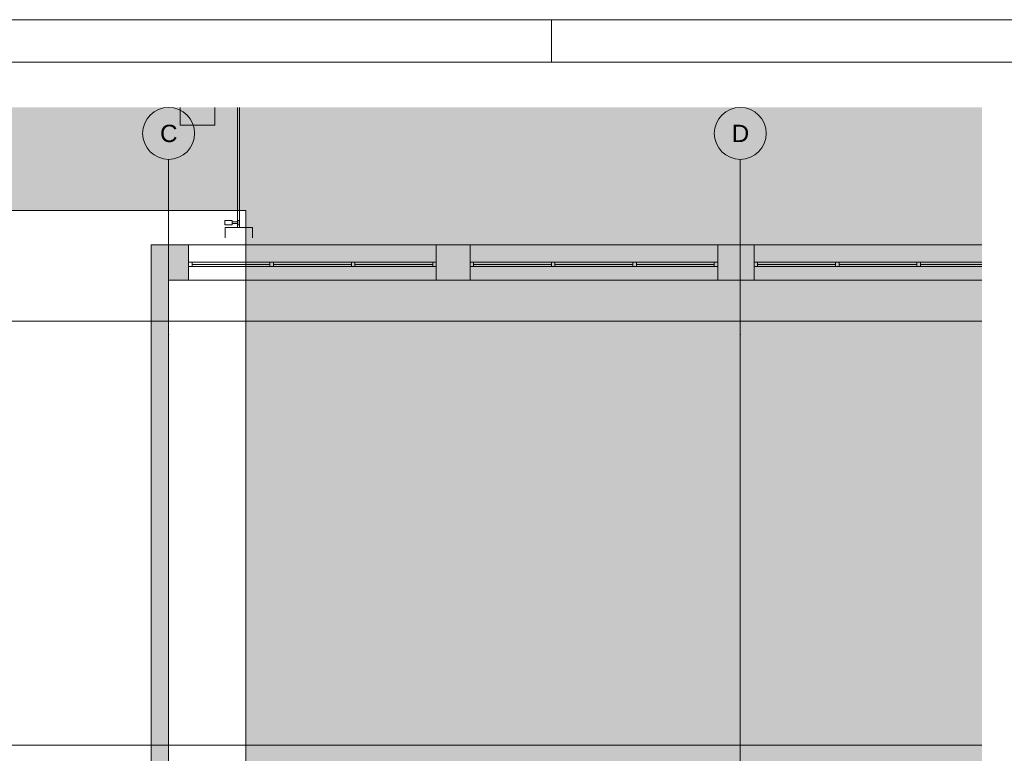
# Paper-space layout 'A-52 WYKOŃCZENIA ŚCIAN - PIĘTRO 7' of a CAD drawing. Header units: millimetres. Extents: x 0 to 420, y 0 to 297.
# Tile 9 of 11: x 179 to 292, y 212 to 297. Entities that reach past the tile are written whole.
import ezdxf
from ezdxf.xclip import XClip

# ---------------------------------------------------------------- set-up
doc = ezdxf.new("R2010")
doc.units = ezdxf.units.MM
doc.header["$MEASUREMENT"] = 0
doc.header["$XCLIPFRAME"] = 0
doc.linetypes.add('DASHDOTX2', pattern=[1000, 500, -250, 0, -250])
doc.linetypes.add('PRZERYWANA_DU_A', pattern=[550, 350, -200])
for name, color, linetype, lineweight in [('0_Nr_pióra__2', 8, 'Continuous', 13), ('A_Arkusz_Nr_pióra__1', 7, 'Continuous', 20), ('A_podkład_Nr_pióra__2', 8, 'Continuous', 13), ('A_ściany_Nr_pióra__1', 7, 'Continuous', 20)]:
    doc.layers.add(name, color=color, linetype=linetype, lineweight=lineweight)
for name, color, linetype, lineweight, true_color in [('A_Arkusz_Nr_pióra__237', 7, 'Continuous', 5, 0x343434), ('A_osie_Nr_pióra__16', 7, 'Continuous', 5, 0x0f0f0f), ('A_osie_Nr_pióra__76', 7, 'Continuous', 5, 0x2d2d2d), ('A_ściany_Nr_pióra__19', 7, 'Continuous', 5, 0x191919), ('Okna Archicada_Nr_pióra__19', 7, 'Continuous', 5, 0x191919)]:
    doc.layers.add(name, color=color, linetype=linetype, lineweight=lineweight, true_color=true_color)
doc.layers.add('A_podrys', color=7, linetype='Continuous')
doc.layers.add('A_ściany', color=7, linetype='Continuous')
doc.styles.add('STYL_AUTOMATYCZNY_1', font='arial.ttf')

# ---------------------------------------------------------------- blocks, each defined once
blk = doc.blocks.new('Rysunek_1_1', base_point=(-1579.51, -267.92))
at = {"linetype": 'Continuous', "lineweight": 0, "true_color": 0x484848}
blk.add_hatch(color=251, dxfattribs=at).paths.add_polyline_path([(39.23, 111.16), (47.61, 111.16), (47.61, 274.97), (204.68, 274.97), (204.68, 206.16), (289.68, 206.16), (289.68, 286.86), (39.23, 286.86)])
at = {"layer": 'A_ściany', "linetype": 'Continuous', "lineweight": 0, "true_color": 0x000000}
for points in [[(195.78, 204.07), (195.78, 266.92), (193.78, 270.97), (193.78, 202.04)], [(198.08, 266.92), (198.08, 270.97), (193.78, 270.97), (195.78, 266.92)], [(230.58, 266.92), (230.58, 270.97), (226.68, 270.97), (226.68, 266.92)], [(263.38, 266.92), (263.38, 270.97), (259.18, 270.97), (259.18, 266.92)]]:
    blk.add_hatch(color=18, dxfattribs=at).paths.add_polyline_path(points)
at = {"layer": '0_Nr_pióra__2', "color": 8, "linetype": 'PRZERYWANA_DU_A', "lineweight": 13, "flags": 128}
blk.add_lwpolyline([(289.68, 206.16), (204.68, 206.16), (204.68, 274.97), (47.61, 274.97), (47.61, 111.16)], dxfattribs=at)
at = {"layer": 'A_osie_Nr_pióra__16', "color": 250, "linetype": 'DASHDOTX2', "lineweight": 5, "true_color": 0x0f0f0f}
for p, q in [((195.78, 260.61), (195.78, 280.86)), ((261.78, 260.61), (261.78, 280.86)), ((289.68, 262.16), (65.48, 262.16)), ((195.78, 260.61), (195.78, 111.16)), ((261.78, 260.61), (261.78, 111.16)), ((289.68, 213.16), (65.48, 213.16))]:
    blk.add_line(p, q, dxfattribs=at)
for p in [(195.78, 260.61), (195.78, 260.61), (261.78, 260.61), (261.78, 260.61)]:
    blk.add_point(p, dxfattribs=at)
at = {"layer": 'A_osie_Nr_pióra__76', "color": 250, "linetype": 'Continuous', "lineweight": 5, "true_color": 0x2d2d2d}
for centre in [(195.78, 283.86), (261.78, 283.86)]:
    blk.add_circle(centre, 3, dxfattribs=at)
at = {"layer": 'A_podkład_Nr_pióra__2', "color": 8, "linetype": 'Continuous', "lineweight": 13}
for p, q in [((197.12, 286.86), (197.12, 284.83)), ((201.12, 284.83), (201.12, 286.86)), ((203.72, 286.86), (203.72, 272.98)), ((203.97, 272.98), (203.97, 286.86)), ((197.12, 284.83), (201.12, 284.83)), ((202.28, 273.29), (202.28, 273.81)), ((202.28, 273.81), (203.1, 273.81)), ((203.1, 273.29), (202.28, 273.29)), ((202.32, 271.78), (202.32, 272.98)), ((205.47, 272.98), (202.32, 272.98)), ((203.1, 273.81), (203.1, 273.29)), ((203.1, 273.65), (203.72, 273.65)), ((203.72, 273.45), (203.1, 273.45)), ((203.92, 273.81), (203.72, 273.81)), ((203.72, 273.29), (203.92, 273.29)), ((203.92, 273.29), (203.92, 273.81)), ((205.47, 272.98), (205.47, 271.78))]:
    blk.add_line(p, q, dxfattribs=at)
at = {"layer": 'A_ściany_Nr_pióra__1', "color": 7, "linetype": 'Continuous', "lineweight": 20}
for p, q in [((198.08, 270.97), (198.08, 266.92)), ((226.68, 270.97), (226.68, 266.92)), ((230.58, 270.97), (230.58, 266.92)), ((259.18, 270.97), (259.18, 266.92)), ((263.38, 270.97), (263.38, 266.92))]:
    blk.add_line(p, q, dxfattribs=at)
at = {"layer": 'A_ściany_Nr_pióra__1', "color": 7, "linetype": 'Continuous', "lineweight": 20, "flags": 128}
for points in [[(193.78, 270.97), (193.78, 202.04)], [(198.08, 270.97), (193.78, 270.97)], [(230.58, 270.97), (226.68, 270.97)], [(263.38, 270.97), (259.18, 270.97)], [(195.78, 204.07), (195.78, 266.92)], [(195.78, 266.92), (198.08, 266.92)], [(226.68, 266.92), (230.58, 266.92)], [(259.18, 266.92), (263.38, 266.92)]]:
    blk.add_lwpolyline(points, dxfattribs=at)
at = {"layer": 'A_ściany_Nr_pióra__19', "color": 250, "linetype": 'Continuous', "lineweight": 5, "true_color": 0x191919}
for p, q in [((226.68, 270.97), (198.08, 270.97)), ((259.18, 270.97), (230.58, 270.97)), ((289.68, 270.97), (263.38, 270.97)), ((198.08, 266.92), (226.68, 266.92)), ((230.58, 266.92), (259.18, 266.92)), ((263.38, 266.92), (289.68, 266.92))]:
    blk.add_line(p, q, dxfattribs=at)
at = {"layer": 'Okna Archicada_Nr_pióra__19', "color": 250, "linetype": 'Continuous', "lineweight": 5, "true_color": 0x191919}
for p, q in [((226.68, 268.97), (198.08, 268.97)), ((198.08, 268.97), (198.08, 268.47)), ((198.08, 268.47), (226.68, 268.47)), ((198.48, 268.97), (198.48, 268.47)), ((198.48, 268.72), (207.48, 268.72)), ((207.48, 268.97), (207.48, 268.47)), ((207.88, 268.97), (207.88, 268.47)), ((207.88, 268.72), (216.88, 268.72)), ((216.88, 268.97), (216.88, 268.47)), ((217.28, 268.97), (217.28, 268.47)), ((217.28, 268.72), (226.28, 268.72)), ((226.28, 268.97), (226.28, 268.47)), ((226.68, 268.47), (226.68, 268.97)), ((259.18, 268.97), (230.58, 268.97)), ((230.58, 268.97), (230.58, 268.47)), ((230.58, 268.47), (259.18, 268.47)), ((230.98, 268.97), (230.98, 268.47)), ((230.98, 268.72), (239.98, 268.72)), ((239.98, 268.97), (239.98, 268.47)), ((240.38, 268.97), (240.38, 268.47)), ((240.38, 268.72), (249.38, 268.72)), ((249.38, 268.97), (249.38, 268.47)), ((249.78, 268.97), (249.78, 268.47)), ((249.78, 268.72), (258.78, 268.72)), ((258.78, 268.97), (258.78, 268.47)), ((259.18, 268.47), (259.18, 268.97)), ((289.68, 268.97), (263.38, 268.97)), ((263.38, 268.97), (263.38, 268.47)), ((263.38, 268.47), (289.68, 268.47)), ((263.78, 268.97), (263.78, 268.47)), ((263.78, 268.72), (272.78, 268.72)), ((272.78, 268.97), (272.78, 268.47)), ((273.18, 268.97), (273.18, 268.47)), ((273.18, 268.72), (282.18, 268.72)), ((282.18, 268.97), (282.18, 268.47)), ((282.58, 268.97), (282.58, 268.47)), ((282.58, 268.72), (289.68, 268.72))]:
    blk.add_line(p, q, dxfattribs=at)
at = {"layer": 'A_osie_Nr_pióra__76', "color": 250, "linetype": 'Continuous', "lineweight": 5, "true_color": 0x2d2d2d, "char_height": 2, "attachment_point": 1, "style": 'STYL_AUTOMATYCZNY_1'}
for s, insert in [('\\A1;{\\pql;\\pt0;\\fArial|b0|i0|c238|p0;\\W1.000000;C}', (194.79, 284.86)), ('\\A1;{\\pql;\\pt0;\\fArial|b0|i0|c238|p0;\\W1.000000;D}', (260.79, 284.86))]:
    blk.add_mtext(s, dxfattribs=dict(at, insert=insert))

psp = doc.layouts.new('A-52 WYKOŃCZENIA ŚCIAN - PIĘTRO 7')

# ---------------------------------------------------------------- linework, layer by layer
at = {"layer": 'A_Arkusz_Nr_pióra__1', "color": 7, "linetype": 'Continuous', "lineweight": 20}
psp.add_line((415.1, 292.1), (29.9, 292.1), dxfattribs=at)
at = {"layer": 'A_Arkusz_Nr_pióra__1', "color": 7, "linetype": 'Continuous', "lineweight": 20, "flags": 128}
psp.add_lwpolyline([(0, 297), (420, 297), (420, 0), (0, 0)], close=True, dxfattribs=at)
at = {"layer": 'A_Arkusz_Nr_pióra__237', "color": 250, "linetype": 'Continuous', "lineweight": 5, "true_color": 0x343434}
psp.add_line((240, 292.1), (240, 297), dxfattribs=at)

# ---------------------------------------------------------------- block references
at = {"layer": 'A_podrys', "color": 37, "linetype": 'Continuous', "lineweight": 5, "true_color": 0x656532}
ref = psp.add_blockref('Rysunek_1_1', (-1579.51, -267.92), dxfattribs=at)
XClip(ref).set_block_clipping_path([(39.2267412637, 111.1557487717), (289.676712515, 286.8648056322)])

doc.saveas('drawing.dxf')
